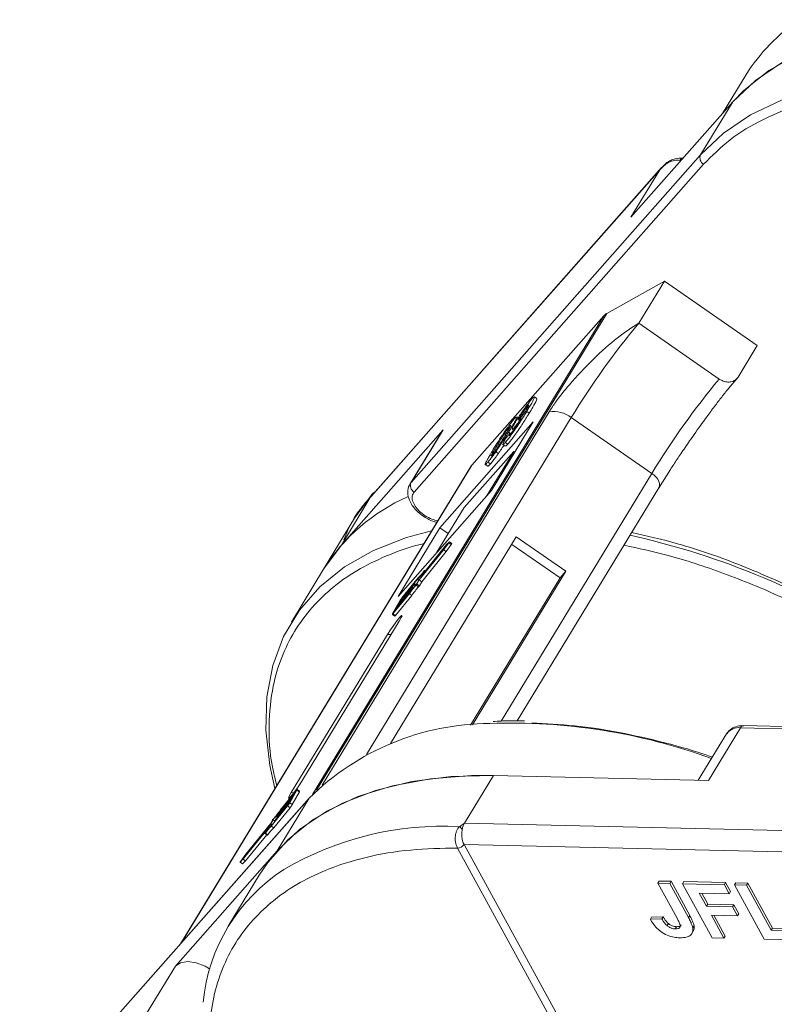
# Model space of a CAD drawing. Header units: millimetres. Extents: x 2145 to 3607, y 659 to 1692.
# Tile 49 of 85: x 2932 to 2976, y 1573 to 1630. Entities that reach past the tile are written whole.
import ezdxf

# ---------------------------------------------------------------- set-up
doc = ezdxf.new("R2010")
doc.units = ezdxf.units.MM

msp = doc.modelspace()

# ---------------------------------------------------------------- linework, layer by layer
at = {"color": 7, "linetype": 'Continuous', "lineweight": 15}
for p, q in [((2974.371, 1627.114), (2973.015, 1624.886)), ((2967.677, 1618.844), (2973.602, 1625.55)), ((2973.602, 1625.55), (2971.734, 1622.481)), ((2971.734, 1622.481), (2954.883, 1603.407)), ((2970.592, 1622.143), (2970.532, 1622.153)), ((2970.705, 1622.279), (2970.711, 1622.278)), ((2952.507, 1602.532), (2969.358, 1621.606)), ((2969.461, 1621.736), (2952.549, 1602.593)), ((2955.057, 1602.85), (2971.908, 1621.924)), ((2969.358, 1621.606), (2967.677, 1618.844)), ((2969.358, 1621.606), (2969.577, 1621.839)), ((2966.267, 1613.244), (2969.625, 1615.131)), ((2968.131, 1612.675), (2969.625, 1615.131)), ((2969.625, 1615.131), (2975.03, 1611.384)), ((2966.092, 1613.105), (2949.142, 1585.248)), ((2949.384, 1585.499), (2966.267, 1613.244)), ((2958.418, 1604.418), (2966.092, 1613.105)), ((2972.815, 1609.428), (2968.131, 1612.675)), ((2973.909, 1609.542), (2975.03, 1611.384)), ((2973.36, 1608.872), (2973.909, 1609.542)), ((2961.898, 1608.248), (2962.011, 1608.365)), ((2962.202, 1608.289), (2962.057, 1608.389)), ((2961.693, 1607.818), (2961.654, 1607.845)), ((2962.92, 1607.526), (2949.703, 1585.805)), ((2952.285, 1587.589), (2964.207, 1607.183)), ((2960.869, 1607.083), (2960.982, 1607.2)), ((2961.111, 1607.167), (2961.028, 1607.224)), ((2961.259, 1607.284), (2961.319, 1607.242)), ((2961.757, 1607.444), (2961.613, 1607.544)), ((2968.891, 1603.936), (2964.207, 1607.183)), ((2961.987, 1606.93), (2956.548, 1600.773)), ((2959.559, 1602.94), (2961.987, 1606.93)), ((2960.62, 1606.674), (2960.672, 1606.638)), ((2960.765, 1606.517), (2960.852, 1606.457)), ((2956.751, 1606.476), (2950.826, 1599.77)), ((2956.688, 1606.391), (2954.821, 1603.322)), ((2954.883, 1603.407), (2956.751, 1606.476)), ((2956.751, 1606.476), (2956.688, 1606.391)), ((2960.319, 1606.259), (2960.393, 1606.208)), ((2960.382, 1605.958), (2960.675, 1606.305)), ((2960.649, 1606.274), (2960.554, 1606.339)), ((2959.93, 1605.634), (2960.007, 1605.58)), ((2960.218, 1605.615), (2960.362, 1605.515)), ((2960.365, 1605.739), (2960.509, 1605.639)), ((2960.853, 1605.214), (2957.964, 1601.943)), ((2959.272, 1602.615), (2960.853, 1605.214)), ((2959.817, 1605.197), (2959.962, 1605.097)), ((2960.853, 1605.214), (2960.928, 1605.19)), ((2958.356, 1604.334), (2941.458, 1576.563)), ((2941.493, 1576.603), (2958.418, 1604.418)), ((2959.202, 1604.452), (2959.346, 1604.352)), ((2959.356, 1604.597), (2959.5, 1604.497)), ((2968.891, 1603.936), (2960.12, 1589.521)), ((2969.272, 1603.052), (2969.981, 1604.162)), ((2954.883, 1603.407), (2954.821, 1603.322)), ((2961.055, 1589.538), (2969.303, 1603.094)), ((2950.826, 1599.77), (2952.507, 1602.532)), ((2952.559, 1602.656), (2951.596, 1601.334)), ((2952.507, 1602.532), (2952.559, 1602.656)), ((2954.12, 1596.783), (2959.559, 1602.94)), ((2957.964, 1601.943), (2956.382, 1599.344)), ((2951.596, 1601.334), (2949.784, 1598.357)), ((2961.006, 1600.239), (2953.692, 1588.218)), ((2956.548, 1600.773), (2954.12, 1596.783)), ((2956.548, 1600.773), (2957.043, 1600.43)), ((2963.889, 1598.24), (2961.006, 1600.239)), ((2950.826, 1599.77), (2949.784, 1598.357)), ((2956.905, 1599.717), (2955.455, 1597.936)), ((2956.95, 1599.79), (2955.538, 1598.057)), ((2956.776, 1599.484), (2957.078, 1599.893)), ((2956.801, 1599.533), (2957.023, 1599.834)), ((2957.023, 1599.834), (2956.905, 1599.717)), ((2956.926, 1599.702), (2956.905, 1599.717)), ((2956.92, 1599.384), (2957.222, 1599.793)), ((2957.11, 1599.949), (2956.95, 1599.79)), ((2957.078, 1599.893), (2957.222, 1599.793)), ((2957.258, 1599.852), (2957.114, 1599.952)), ((2963.549, 1597.856), (2960.741, 1599.802)), ((2955.351, 1597.753), (2956.801, 1599.533)), ((2955.353, 1597.736), (2956.776, 1599.484)), ((2955.497, 1597.636), (2956.92, 1599.384)), ((2956.92, 1599.384), (2956.776, 1599.484)), ((2949.784, 1598.357), (2947.917, 1595.288)), ((2955.449, 1597.93), (2955.479, 1597.91)), ((2955.452, 1597.937), (2955.586, 1598.173)), ((2955.484, 1597.916), (2955.455, 1597.936)), ((2955.535, 1598.057), (2955.66, 1598.278)), ((2955.537, 1598.055), (2955.535, 1598.057)), ((2955.66, 1598.278), (2955.698, 1598.252)), ((2955.706, 1598.263), (2955.666, 1598.291)), ((2958.453, 1589.307), (2963.889, 1598.24)), ((2963.889, 1598.24), (2963.549, 1597.856)), ((2955.039, 1597.453), (2954.167, 1596.382)), ((2954.202, 1596.443), (2955.074, 1597.515)), ((2955.252, 1597.779), (2954.313, 1596.626)), ((2955.302, 1597.859), (2954.347, 1596.687)), ((2955.118, 1597.399), (2955.039, 1597.453)), ((2955.078, 1597.514), (2955.06, 1597.483)), ((2955.142, 1597.427), (2955.06, 1597.483)), ((2955.166, 1597.453), (2955.078, 1597.514)), ((2955.17, 1597.458), (2955.08, 1597.521)), ((2955.169, 1597.429), (2955.313, 1597.329)), ((2955.197, 1597.486), (2955.331, 1597.723)), ((2955.219, 1597.499), (2955.353, 1597.736)), ((2955.363, 1597.399), (2955.219, 1597.499)), ((2955.332, 1597.724), (2955.252, 1597.779)), ((2955.497, 1597.636), (2955.353, 1597.736)), ((2955.363, 1597.399), (2955.497, 1597.636)), ((2958.34, 1589.295), (2963.549, 1597.856)), ((2953.827, 1595.769), (2954.782, 1596.941)), ((2953.862, 1595.83), (2954.801, 1596.984)), ((2954.797, 1597.025), (2953.925, 1595.954)), ((2953.959, 1596.015), (2954.832, 1597.086)), ((2953.971, 1595.669), (2954.926, 1596.841)), ((2954.918, 1597.239), (2954.046, 1596.168)), ((2954.081, 1596.229), (2954.953, 1597.3)), ((2954.926, 1596.841), (2954.782, 1596.941)), ((2954.819, 1597.009), (2954.797, 1597.025)), ((2954.835, 1597.086), (2954.818, 1597.055)), ((2954.841, 1597.039), (2954.818, 1597.055)), ((2954.835, 1597.086), (2954.861, 1597.067)), ((2954.865, 1597.073), (2954.838, 1597.092)), ((2954.965, 1597.207), (2954.918, 1597.239)), ((2954.956, 1597.3), (2954.939, 1597.269)), ((2954.987, 1597.236), (2954.939, 1597.269)), ((2955.009, 1597.263), (2954.956, 1597.3)), ((2955.013, 1597.269), (2954.959, 1597.306)), ((2954.223, 1596.506), (2953.807, 1595.772)), ((2954.167, 1596.382), (2954.081, 1596.229)), ((2954.191, 1596.365), (2954.167, 1596.382)), ((2954.271, 1596.566), (2954.202, 1596.443)), ((2954.291, 1596.552), (2954.271, 1596.566)), ((2954.313, 1596.626), (2954.337, 1596.609)), ((2953.791, 1595.733), (2953.935, 1595.634)), ((2953.971, 1595.669), (2953.827, 1595.769)), ((2953.925, 1595.954), (2953.855, 1595.831)), ((2953.855, 1595.831), (2953.86, 1595.828)), ((2953.949, 1595.937), (2953.925, 1595.954)), ((2954.046, 1596.168), (2953.959, 1596.015)), ((2954.07, 1596.151), (2954.046, 1596.168)), ((2948.589, 1586.129), (2954.192, 1595.336)), ((2953.512, 1594.566), (2947.909, 1585.36)), ((2953.512, 1594.566), (2953.719, 1594.559)), ((2973.246, 1588.787), (2971.597, 1586.078)), ((2972.192, 1586.064), (2974.059, 1589.133)), ((2974.059, 1589.133), (3009.667, 1588.316)), ((3009.85, 1588.44), (2974.242, 1589.258)), ((2957.992, 1583.589), (2959.673, 1586.351)), ((2959.673, 1586.351), (2972.192, 1586.064)), ((2948.18, 1585.442), (2947.241, 1584.289)), ((2947.245, 1584.248), (2948.118, 1585.319)), ((2948.215, 1585.504), (2947.261, 1584.331)), ((2947.819, 1584.766), (2948.235, 1585.5)), ((2948.057, 1585.354), (2947.909, 1585.36)), ((2947.963, 1584.666), (2948.379, 1585.401)), ((2948.118, 1585.319), (2948.187, 1585.441)), ((2948.186, 1585.439), (2948.18, 1585.442)), ((2948.235, 1585.5), (2948.379, 1585.401)), ((2948.395, 1585.439), (2948.251, 1585.539)), ((2932.101, 1565.965), (2948.952, 1585.039)), ((2948.982, 1585.08), (2932.131, 1566.006)), ((2947.84, 1584.829), (2946.968, 1583.758)), ((2947.003, 1583.819), (2947.875, 1584.891)), ((2948.952, 1585.039), (2947.084, 1581.97)), ((2947.962, 1585.044), (2947.089, 1583.972)), ((2947.124, 1584.033), (2947.996, 1585.105)), ((2948.083, 1585.258), (2947.211, 1584.186)), ((2947.771, 1584.707), (2947.84, 1584.829)), ((2947.963, 1584.666), (2947.819, 1584.766)), ((2947.875, 1584.891), (2947.962, 1585.044)), ((2947.996, 1585.105), (2948.083, 1585.258)), ((2948.952, 1585.039), (2948.982, 1585.08)), ((2946.741, 1583.414), (2947.695, 1584.586)), ((2946.79, 1583.493), (2947.73, 1584.647)), ((2946.885, 1583.314), (2947.839, 1584.486)), ((2947.205, 1584.18), (2947.23, 1584.163)), ((2947.207, 1584.187), (2947.225, 1584.218)), ((2947.235, 1584.17), (2947.211, 1584.186)), ((2947.265, 1584.272), (2947.241, 1584.289)), ((2947.695, 1584.586), (2947.839, 1584.486)), ((2946.824, 1583.774), (2946.69, 1583.537)), ((2946.846, 1583.787), (2946.712, 1583.55)), ((2946.963, 1583.705), (2946.846, 1583.787)), ((2946.962, 1583.752), (2946.987, 1583.735)), ((2946.965, 1583.759), (2946.982, 1583.789)), ((2946.992, 1583.741), (2946.968, 1583.758)), ((2947.083, 1583.966), (2947.108, 1583.949)), ((2947.086, 1583.973), (2947.103, 1584.003)), ((2947.114, 1583.955), (2947.089, 1583.972)), ((2945.093, 1581.483), (2946.504, 1583.216)), ((2945.137, 1581.556), (2946.587, 1583.336)), ((2946.691, 1583.52), (2945.241, 1581.739)), ((2946.69, 1583.537), (2945.266, 1581.788)), ((2946.508, 1583.216), (2946.382, 1582.994)), ((2946.59, 1583.336), (2946.456, 1583.099)), ((2946.507, 1583.214), (2946.504, 1583.216)), ((2946.623, 1583.313), (2946.59, 1583.336)), ((2946.627, 1583.319), (2946.593, 1583.342)), ((2946.763, 1583.47), (2946.691, 1583.52)), ((2946.792, 1583.495), (2946.712, 1583.55)), ((2946.885, 1583.314), (2946.741, 1583.414)), ((2957.694, 1583.378), (2957.992, 1583.589)), ((2993.6, 1582.772), (2957.992, 1583.589)), ((2945.237, 1581.383), (2946.48, 1582.91)), ((2946.377, 1582.981), (2946.521, 1582.881)), ((2946.545, 1582.909), (2946.401, 1583.009)), ((2947.084, 1581.97), (2941.16, 1575.264)), ((2957.582, 1582.135), (2957.581, 1582.136)), ((2979.998, 1541.162), (2957.582, 1582.135)), ((2957.964, 1582.345), (2994.374, 1581.509)), ((2957.964, 1582.344), (2980.38, 1541.371)), ((2944.928, 1581.321), (2945.073, 1581.221)), ((2944.932, 1581.324), (2945.093, 1581.483)), ((2945.077, 1581.224), (2944.932, 1581.324)), ((2945.266, 1581.788), (2944.964, 1581.38)), ((2945.241, 1581.739), (2945.019, 1581.439)), ((2945.019, 1581.439), (2945.137, 1581.556)), ((2945.077, 1581.224), (2945.237, 1581.383)), ((2945.237, 1581.383), (2945.093, 1581.483)), ((2945.27, 1581.719), (2945.241, 1581.739)), ((2946.042, 1580.557), (2944.231, 1577.581)), ((2969.322, 1580.217), (2969.247, 1580.094)), ((2969.322, 1580.217), (2970.012, 1580.201)), ((2970.012, 1580.201), (2969.938, 1580.078)), ((2970.012, 1580.201), (2971.099, 1578.214)), ((2970.749, 1580.184), (2970.674, 1580.061)), ((2970.749, 1580.184), (2973.189, 1580.128)), ((2970.363, 1578.054), (2969.247, 1580.094)), ((2969.247, 1580.094), (2969.938, 1580.078)), ((2969.938, 1580.078), (2971.025, 1578.091)), ((2972.399, 1576.909), (2970.674, 1580.061)), ((2970.674, 1580.061), (2973.115, 1580.005)), ((2973.189, 1580.128), (2973.115, 1580.005)), ((2973.115, 1580.005), (2973.402, 1579.48)), ((2973.189, 1580.128), (2973.477, 1579.603)), ((2973.477, 1579.603), (2973.402, 1579.48)), ((2973.788, 1580.114), (2973.713, 1579.992)), ((2975.438, 1576.84), (2973.713, 1579.992)), ((2973.713, 1579.992), (2974.404, 1579.976)), ((2973.788, 1580.114), (2974.479, 1580.098)), ((2974.479, 1580.098), (2974.404, 1579.976)), ((2974.404, 1579.976), (2975.841, 1577.349)), ((2974.479, 1580.098), (2975.916, 1577.472)), ((2973.402, 1579.48), (2971.652, 1579.52)), ((2971.652, 1579.52), (2972.073, 1578.752)), ((2971.796, 1579.517), (2972.147, 1578.875)), ((2972.147, 1578.875), (2972.073, 1578.752)), ((2972.073, 1578.752), (2973.592, 1578.718)), ((2972.147, 1578.875), (2973.667, 1578.84)), ((2973.667, 1578.84), (2973.592, 1578.718)), ((2973.592, 1578.718), (2973.879, 1578.192)), ((2973.667, 1578.84), (2973.954, 1578.315)), ((2968.882, 1578.112), (2968.807, 1577.989)), ((2969.476, 1578.014), (2968.807, 1577.989)), ((2968.882, 1578.112), (2969.55, 1578.137)), ((2969.55, 1578.137), (2969.476, 1578.014)), ((2971.099, 1578.214), (2971.025, 1578.091)), ((2973.879, 1578.192), (2972.36, 1578.227)), ((2972.36, 1578.227), (2973.089, 1576.894)), ((2972.504, 1578.224), (2973.164, 1577.016)), ((2973.954, 1578.315), (2973.879, 1578.192)), ((2969.858, 1577.742), (2969.784, 1577.62)), ((2970.323, 1577.56), (2970.248, 1577.438)), ((2971.226, 1577.173), (2971.301, 1577.296)), ((2971.349, 1577.617), (2971.274, 1577.494)), ((2975.916, 1577.472), (2975.841, 1577.349)), ((2975.841, 1577.349), (2977.683, 1577.307)), ((2975.916, 1577.472), (2977.758, 1577.43)), ((2973.089, 1576.894), (2972.399, 1576.909)), ((2973.089, 1576.894), (2973.164, 1577.016)), ((2977.97, 1576.782), (2975.438, 1576.84)), ((2941.16, 1575.264), (2939.479, 1572.502))]:
    msp.add_line(p, q, dxfattribs=at)
at = {"color": 7, "linetype": 'Continuous', "lineweight": 15, "flags": 128}
for points in [[(2986.19, 1629.931), (2983.738, 1629.873), (2981.44, 1629.584), (2979.32, 1629.068), (2977.402, 1628.33), (2975.707, 1627.378), (2974.253, 1626.222), (2973.602, 1625.55)], [(2997.024, 1627.864), (2995.535, 1628.344), (2992.766, 1629.079), (2990.052, 1629.591), (2987.423, 1629.876), (2984.906, 1629.93), (2982.53, 1629.752), (2980.321, 1629.345), (2978.302, 1628.714), (2976.497, 1627.864), (2974.924, 1626.805), (2973.602, 1625.55)], [(2983.49, 1626.868), (2983.039, 1626.861), (2980.663, 1626.683), (2978.453, 1626.276), (2976.435, 1625.645), (2974.629, 1624.795), (2973.057, 1623.736), (2971.734, 1622.481)], [(2968.891, 1603.936), (2969.025, 1603.831), (2969.141, 1603.715), (2969.235, 1603.594), (2969.301, 1603.47), (2969.34, 1603.35), (2969.347, 1603.237), (2969.325, 1603.136), (2969.303, 1603.094)], [(2956.077, 1600.59), (2954.61, 1600.198), (2952.699, 1599.452), (2951.011, 1598.493), (2949.566, 1597.331), (2948.378, 1595.979), (2947.461, 1594.451), (2946.826, 1592.765), (2946.478, 1590.938), (2946.422, 1588.991), (2946.658, 1586.945), (2946.959, 1585.604)], [(2957.11, 1599.949), (2957.113, 1599.952), (2957.114, 1599.951), (2957.113, 1599.947), (2957.109, 1599.939), (2957.103, 1599.929), (2957.095, 1599.917), (2957.087, 1599.905), (2957.078, 1599.893)], [(2955.455, 1597.936), (2955.453, 1597.934), (2955.451, 1597.932), (2955.45, 1597.931), (2955.449, 1597.93), (2955.449, 1597.931), (2955.45, 1597.932), (2955.45, 1597.934), (2955.452, 1597.937)], [(2955.538, 1598.057), (2955.536, 1598.054), (2955.534, 1598.052), (2955.533, 1598.051), (2955.532, 1598.051), (2955.532, 1598.051), (2955.532, 1598.052), (2955.533, 1598.054), (2955.535, 1598.057)], [(2955.641, 1598.264), (2955.648, 1598.273), (2955.655, 1598.281), (2955.66, 1598.287), (2955.664, 1598.291), (2955.666, 1598.291), (2955.666, 1598.29), (2955.664, 1598.285), (2955.66, 1598.278)], [(2955.074, 1597.515), (2955.076, 1597.517), (2955.078, 1597.519), (2955.079, 1597.52), (2955.08, 1597.521), (2955.08, 1597.52), (2955.08, 1597.519), (2955.079, 1597.517), (2955.078, 1597.514)], [(2954.832, 1597.086), (2954.834, 1597.089), (2954.835, 1597.091), (2954.837, 1597.092), (2954.837, 1597.092), (2954.838, 1597.092), (2954.837, 1597.09), (2954.836, 1597.088), (2954.835, 1597.086)], [(2954.953, 1597.3), (2954.955, 1597.303), (2954.957, 1597.305), (2954.958, 1597.306), (2954.959, 1597.306), (2954.959, 1597.306), (2954.959, 1597.305), (2954.958, 1597.303), (2954.956, 1597.3)], [(2954.192, 1595.336), (2954.309, 1595.542), (2954.356, 1595.657), (2954.327, 1595.666), (2954.225, 1595.565), (2954.067, 1595.371), (2953.875, 1595.113), (2953.681, 1594.831), (2953.512, 1594.566)], [(2953.827, 1595.769), (2953.814, 1595.754), (2953.804, 1595.742), (2953.796, 1595.735), (2953.791, 1595.733), (2953.79, 1595.736), (2953.793, 1595.744), (2953.798, 1595.756), (2953.807, 1595.772)], [(2953.855, 1595.831), (2953.852, 1595.826), (2953.85, 1595.822), (2953.85, 1595.819), (2953.85, 1595.818), (2953.852, 1595.819), (2953.854, 1595.821), (2953.858, 1595.825), (2953.862, 1595.83)], [(2946.042, 1580.557), (2946.539, 1581.296), (2947.735, 1582.643), (2949.189, 1583.798), (2950.884, 1584.75), (2952.802, 1585.488), (2954.922, 1586.004), (2957.221, 1586.293), (2959.673, 1586.351)], [(2947.084, 1581.97), (2948.407, 1583.226), (2949.979, 1584.284), (2951.785, 1585.134), (2953.803, 1585.766), (2956.013, 1586.173), (2958.389, 1586.35), (2959.673, 1586.351)], [(2947.909, 1585.36), (2947.792, 1585.154), (2947.745, 1585.038), (2947.774, 1585.03), (2947.876, 1585.131), (2948.034, 1585.324), (2948.226, 1585.582), (2948.421, 1585.865), (2948.589, 1586.129)], [(2948.187, 1585.441), (2948.19, 1585.447), (2948.192, 1585.451), (2948.193, 1585.453), (2948.192, 1585.454), (2948.191, 1585.454), (2948.188, 1585.451), (2948.185, 1585.448), (2948.18, 1585.442)], [(2948.215, 1585.504), (2948.228, 1585.519), (2948.239, 1585.531), (2948.246, 1585.537), (2948.251, 1585.539), (2948.252, 1585.537), (2948.25, 1585.529), (2948.244, 1585.517), (2948.235, 1585.5)], [(2947.211, 1584.186), (2947.209, 1584.184), (2947.207, 1584.182), (2947.206, 1584.181), (2947.205, 1584.18), (2947.205, 1584.181), (2947.205, 1584.182), (2947.206, 1584.184), (2947.207, 1584.187)], [(2946.968, 1583.758), (2946.966, 1583.756), (2946.964, 1583.754), (2946.963, 1583.752), (2946.962, 1583.752), (2946.962, 1583.753), (2946.962, 1583.754), (2946.963, 1583.756), (2946.965, 1583.759)], [(2947.089, 1583.972), (2947.087, 1583.97), (2947.086, 1583.968), (2947.084, 1583.967), (2947.084, 1583.966), (2947.083, 1583.967), (2947.084, 1583.968), (2947.085, 1583.97), (2947.086, 1583.973)], [(2946.504, 1583.216), (2946.506, 1583.219), (2946.508, 1583.221), (2946.509, 1583.222), (2946.51, 1583.222), (2946.51, 1583.222), (2946.51, 1583.22), (2946.509, 1583.218), (2946.508, 1583.216)], [(2946.587, 1583.336), (2946.589, 1583.339), (2946.591, 1583.341), (2946.592, 1583.342), (2946.593, 1583.342), (2946.593, 1583.342), (2946.593, 1583.341), (2946.592, 1583.339), (2946.59, 1583.336)], [(2946.401, 1583.009), (2946.394, 1582.999), (2946.388, 1582.992), (2946.382, 1582.986), (2946.379, 1582.982), (2946.377, 1582.981), (2946.377, 1582.983), (2946.379, 1582.988), (2946.382, 1582.994)], [(2944.932, 1581.324), (2944.929, 1581.321), (2944.928, 1581.322), (2944.93, 1581.326), (2944.934, 1581.334), (2944.94, 1581.344), (2944.947, 1581.355), (2944.956, 1581.368), (2944.964, 1581.38)], [(2945.073, 1581.221), (2945.073, 1581.221), (2945.077, 1581.224)], [(2941.16, 1575.264), (2941.457, 1575.459), (2941.878, 1575.526), (2942.376, 1575.457), (2942.899, 1575.26), (2943.156, 1575.116)]]:
    msp.add_lwpolyline(points, dxfattribs=at)
at = {"color": 7, "linetype": 'Continuous', "lineweight": 15}
for centre, radius, start, end in [((2983.298, 1621.592), 10.497, 123.5794, 148.2615), ((2970.715, 1622.083), 0.197, 93.0226, 158.99), ((2972.128, 1622.298), 0.434, 155.0902, 239.5465), ((2966.589, 1612.661), 0.667, 118.9308, 138.191), ((3003.27, 1583.423), 45.722, 140.2234, 148.6896), ((3007.955, 1580.175), 45.722, 140.2234, 148.6896), ((2963.153, 1605.816), 1.726, 52.3903, 97.7701), ((2958.861, 1604.026), 0.592, 138.5082, 148.6596), ((2955.277, 1603.224), 0.434, 155.0902, 239.5465), ((2959.142, 1592.445), 11.069, 113.7767, 147.7144), ((2952.77, 1602.495), 0.265, 108.7231, 142.7767), ((2957.37, 1554.623), 46.852, 57.3602, 77.3538), ((2957.09, 1599.914), 0.179, 317.4957, 339.807), ((2953.469, 1599.63), 2.57, 313.9305, 325.4603), ((2953.647, 1599.593), 2.396, 313.6525, 326.3116), ((2958.16, 1594.659), 4.077, 137.205, 145.9654), ((2958.967, 1594.111), 5.06, 138.1617, 145.4018), ((2954.84, 1597.613), 0.255, 321.3571, 329.572), ((2954.852, 1597.709), 0.423, 318.5508, 330.2191), ((2954.996, 1597.609), 0.423, 318.5508, 330.2191), ((2955.55, 1597.594), 0.255, 141.3571, 149.572), ((2954.598, 1597.184), 0.255, 321.3571, 329.572), ((2954.719, 1597.398), 0.255, 321.3571, 329.572), ((2958.304, 1594.559), 4.077, 137.205, 145.9654), ((2955.542, 1595.732), 1.529, 141.3571, 149.572), ((2954.711, 1596.307), 0.51, 141.3571, 149.572), ((2953.89, 1595.716), 0.0938, 298.6952, 330.18), ((2959.516, 1574.378), 15.009, 90.1892, 134.7394), ((2960.681, 1555.105), 34.303, 70.0701, 92.0281), ((2973.935, 1588.295), 0.847, 81.5639, 144.4913), ((2974.259, 1589.037), 0.221, 94.3757, 154.3004), ((2948.323, 1585.447), 0.0731, 320.7224, 354.0556), ((2946.501, 1585.541), 1.529, 321.3571, 329.572), ((2943.075, 1587.162), 5.06, 318.1617, 325.4018), ((2943.882, 1586.613), 4.077, 317.205, 325.9654), ((2947.445, 1584.088), 0.255, 141.3571, 149.572), ((2947.332, 1584.965), 0.51, 321.3571, 329.572), ((2946.645, 1585.441), 1.529, 321.3571, 329.572), ((2947.191, 1583.563), 0.423, 138.5508, 150.2191), ((2947.202, 1583.66), 0.255, 141.3571, 149.572), ((2947.323, 1583.874), 0.255, 141.3571, 149.572), ((2948.395, 1581.68), 2.396, 133.6525, 146.3116), ((2948.574, 1581.642), 2.57, 133.9305, 145.4603), ((2948.539, 1581.58), 2.396, 133.6525, 146.3116), ((2946.492, 1583.679), 0.255, 321.3571, 329.572), ((2956.716, 1565.187), 18.217, 86.9243, 120.4678), ((2957.201, 1582.699), 0.839, 38.6077, 54.0154), ((2946.472, 1582.948), 0.0829, 306.0131, 331.5576), ((2957.571, 1582.611), 0.475, 271.2703, 325.9023), ((2957.571, 1582.608), 0.473, 271.2927, 326.073), ((2953.058, 1572.209), 10.318, 122.7328, 174.6662)]:
    msp.add_arc(centre, radius, start, end, dxfattribs=at)
for points, knots in [([(2971.908, 1621.924), (2972.398, 1622.416), (2973.393, 1623.417), (2975.353, 1624.592), (2977.486, 1625.431), (2979.706, 1625.951), (2981.914, 1626.225), (2984.288, 1626.264), (2986.053, 1626.19), (2987.036, 1626.04), (2987.151, 1626.022)], [0, 0, 0, 0, 0.152586, 0.309904, 0.471653, 0.598087, 0.724541, 0.853665, 0.98281, 1, 1, 1, 1]), ([(2970.532, 1622.153), (2970.428, 1622.157), (2970.2, 1622.167), (2969.759, 1622.013), (2969.515, 1621.765), (2969.358, 1621.606)], [0, 0, 0, 0, 0.227063, 0.501587, 1, 1, 1, 1]), ([(2970.705, 1622.279), (2970.554, 1622.281), (2970.309, 1622.286), (2969.993, 1622.156), (2969.724, 1621.999), (2969.555, 1621.829), (2969.449, 1621.723)], [0, 0, 0, 0, 0.316139, 0.50936, 0.694909, 1, 1, 1, 1]), ([(2968.131, 1612.675), (2967.727, 1612.418), (2966.918, 1611.902), (2965.474, 1610.61), (2964.237, 1609.288), (2963.371, 1608.218), (2963.042, 1607.714), (2962.92, 1607.526)], [0, 0, 0, 0, 0.2490962, 0.4982428, 0.745205, 0.90541, 1, 1, 1, 1]), ([(2973.909, 1609.542), (2973.859, 1609.479), (2973.76, 1609.352), (2973.523, 1609.254), (2973.256, 1609.242), (2973.009, 1609.309), (2972.87, 1609.394), (2972.815, 1609.428)], [0, 0, 0, 0, 0.214694, 0.429388, 0.644082, 0.858775, 1, 1, 1, 1]), ([(2971.09, 1605.824), (2971.331, 1606.167), (2971.667, 1606.647), (2972.152, 1607.313), (2972.542, 1607.836), (2972.97, 1608.395), (2973.226, 1608.714), (2973.356, 1608.875)], [0, 0, 0, 0, 0.299975, 0.419356, 0.612738, 0.804626, 1, 1, 1, 1]), ([(2960.983, 1606.963), (2961.036, 1607.049), (2961.142, 1607.221), (2961.341, 1607.518), (2961.546, 1607.808), (2961.745, 1608.069), (2961.846, 1608.187), (2961.898, 1608.248)], [0, 0, 0, 0, 0.197927, 0.397728, 0.597413, 0.790584, 1, 1, 1, 1]), ([(2962.053, 1608.381), (2962.056, 1608.383), (2962.077, 1608.393), (2962.052, 1608.318), (2961.941, 1608.092), (2961.766, 1607.797), (2961.635, 1607.58), (2961.613, 1607.544)], [0, 0, 0, 0, 0.035237, 0.23577, 0.461182, 0.910301, 1, 1, 1, 1]), ([(2961.757, 1607.444), (2961.806, 1607.525), (2961.954, 1607.769), (2962.125, 1608.068), (2962.215, 1608.26), (2962.2, 1608.273), (2962.194, 1608.278)], [0, 0, 0, 0, 0.202278, 0.609945, 0.832632, 1, 1, 1, 1]), ([(2961.604, 1607.663), (2961.573, 1607.612), (2961.521, 1607.528), (2961.428, 1607.391), (2961.346, 1607.277), (2961.268, 1607.175), (2961.228, 1607.128), (2961.208, 1607.104)], [0, 0, 0, 0, 0.267394, 0.447214, 0.627122, 0.813065, 1, 1, 1, 1]), ([(2961.259, 1607.284), (2961.293, 1607.338), (2961.347, 1607.426), (2961.439, 1607.564), (2961.516, 1607.672), (2961.592, 1607.773), (2961.632, 1607.819), (2961.654, 1607.845)], [0, 0, 0, 0, 0.29132, 0.465539, 0.641632, 0.798664, 1, 1, 1, 1]), ([(2961.654, 1607.845), (2961.675, 1607.867), (2961.716, 1607.911), (2961.731, 1607.906), (2961.716, 1607.858), (2961.667, 1607.768), (2961.624, 1607.696), (2961.604, 1607.663)], [0, 0, 0, 0, 0.2079545, 0.4204057, 0.6273197, 0.8277075, 1, 1, 1, 1]), ([(2961.613, 1607.544), (2961.563, 1607.462), (2961.41, 1607.212), (2961.171, 1606.836), (2960.887, 1606.417), (2960.656, 1606.097), (2960.479, 1605.87), (2960.395, 1605.774), (2960.365, 1605.739)], [0, 0, 0, 0, 0.142337, 0.429127, 0.589943, 0.751205, 0.909895, 1, 1, 1, 1]), ([(2960.509, 1605.639), (2960.559, 1605.697), (2960.658, 1605.814), (2960.854, 1606.071), (2961.069, 1606.371), (2961.349, 1606.788), (2961.575, 1607.146), (2961.72, 1607.384), (2961.757, 1607.444)], [0, 0, 0, 0, 0.14324, 0.28761, 0.430449, 0.591135, 0.89544, 1, 1, 1, 1]), ([(2961.022, 1607.216), (2961.026, 1607.217), (2961.046, 1607.227), (2961.02, 1607.154), (2960.889, 1606.892), (2960.696, 1606.574), (2960.554, 1606.339)], [0, 0, 0, 0, 0.039973, 0.223689, 0.427248, 1, 1, 1, 1]), ([(2960.648, 1606.186), (2960.668, 1606.211), (2960.709, 1606.259), (2960.798, 1606.378), (2960.909, 1606.537), (2961.081, 1606.801), (2961.202, 1606.995), (2961.285, 1607.129)], [0, 0, 0, 0, 0.112015, 0.224355, 0.367768, 0.565827, 1, 1, 1, 1]), ([(2961.285, 1607.129), (2961.251, 1607.081), (2961.182, 1606.984), (2961.099, 1606.873), (2961.037, 1606.793), (2960.993, 1606.738), (2960.952, 1606.688), (2960.927, 1606.66), (2960.914, 1606.645)], [0, 0, 0, 0, 0.243491, 0.496266, 0.61821, 0.741704, 0.870158, 1, 1, 1, 1]), ([(2961.208, 1607.104), (2961.187, 1607.082), (2961.148, 1607.04), (2961.128, 1607.035), (2961.139, 1607.073), (2961.184, 1607.158), (2961.231, 1607.237), (2961.259, 1607.284)], [0, 0, 0, 0, 0.213937, 0.398075, 0.583091, 0.751666, 1, 1, 1, 1]), ([(2960.62, 1606.674), (2960.637, 1606.693), (2960.668, 1606.726), (2960.684, 1606.73), (2960.668, 1606.683), (2960.598, 1606.551), (2960.463, 1606.323), (2960.352, 1606.14), (2960.296, 1606.048)], [0, 0, 0, 0, 0.104614, 0.188814, 0.273512, 0.444127, 0.719481, 1, 1, 1, 1]), ([(2960.319, 1606.259), (2960.353, 1606.311), (2960.408, 1606.394), (2960.492, 1606.513), (2960.559, 1606.601), (2960.598, 1606.649), (2960.618, 1606.672), (2960.62, 1606.674)], [0, 0, 0, 0, 0.334804, 0.542561, 0.750382, 0.970721, 1, 1, 1, 1]), ([(2960.407, 1606.483), (2960.441, 1606.531), (2960.51, 1606.628), (2960.61, 1606.764), (2960.705, 1606.888), (2960.777, 1606.976), (2960.831, 1607.04), (2960.856, 1607.069), (2960.869, 1607.083)], [0, 0, 0, 0, 0.193776, 0.3936, 0.587864, 0.788908, 0.894169, 1, 1, 1, 1]), ([(2960.761, 1606.524), (2960.765, 1606.545), (2960.772, 1606.59), (2960.86, 1606.759), (2960.946, 1606.902), (2960.983, 1606.963)], [0, 0, 0, 0, 0.34905, 0.718163, 1, 1, 1, 1]), ([(2960.914, 1606.645), (2960.871, 1606.598), (2960.794, 1606.514), (2960.778, 1606.522), (2960.771, 1606.526)], [0, 0, 0, 0, 0.559772, 1, 1, 1, 1]), ([(2959.668, 1605.338), (2959.719, 1605.421), (2959.834, 1605.609), (2960.056, 1605.961), (2960.262, 1606.275), (2960.393, 1606.463), (2960.407, 1606.483)], [0, 0, 0, 0, 0.236731, 0.537555, 0.949668, 1, 1, 1, 1]), ([(2960.554, 1606.339), (2960.504, 1606.256), (2960.389, 1606.068), (2960.171, 1605.723), (2959.967, 1605.412), (2959.837, 1605.224), (2959.817, 1605.197)], [0, 0, 0, 0, 0.237281, 0.538591, 0.932677, 1, 1, 1, 1]), ([(2960.296, 1606.048), (2960.271, 1606.007), (2960.221, 1605.925), (2960.151, 1605.812), (2960.087, 1605.709), (2960.029, 1605.616), (2959.97, 1605.521), (2959.927, 1605.454), (2959.905, 1605.421)], [0, 0, 0, 0, 0.20527, 0.410616, 0.55715, 0.703844, 0.851471, 1, 1, 1, 1]), ([(2959.93, 1605.634), (2959.955, 1605.675), (2960.005, 1605.757), (2960.075, 1605.87), (2960.138, 1605.973), (2960.196, 1606.065), (2960.255, 1606.16), (2960.298, 1606.226), (2960.319, 1606.259)], [0, 0, 0, 0, 0.205942, 0.411959, 0.558149, 0.704502, 0.851801, 1, 1, 1, 1]), ([(2960.365, 1605.739), (2960.323, 1605.694), (2960.247, 1605.612), (2960.208, 1605.603), (2960.231, 1605.681), (2960.303, 1605.82), (2960.365, 1605.928), (2960.382, 1605.958)], [0, 0, 0, 0, 0.242788, 0.438865, 0.634801, 0.900936, 1, 1, 1, 1]), ([(2960.675, 1606.305), (2960.649, 1606.26), (2960.609, 1606.191), (2960.596, 1606.158), (2960.592, 1606.146)], [0, 0, 0, 0, 0.651561, 1, 1, 1, 1]), ([(2960.594, 1606.143), (2960.594, 1606.14), (2960.595, 1606.133), (2960.618, 1606.154), (2960.64, 1606.178), (2960.648, 1606.186)], [0, 0, 0, 0, 0.298729, 0.735471, 1, 1, 1, 1]), ([(2959.605, 1605.006), (2959.585, 1604.985), (2959.552, 1604.95), (2959.541, 1604.955), (2959.563, 1605.009), (2959.634, 1605.142), (2959.77, 1605.37), (2959.876, 1605.545), (2959.93, 1605.634)], [0, 0, 0, 0, 0.12537, 0.20229, 0.279179, 0.464758, 0.730582, 1, 1, 1, 1]), ([(2959.905, 1605.421), (2959.872, 1605.37), (2959.817, 1605.287), (2959.734, 1605.168), (2959.668, 1605.081), (2959.627, 1605.032), (2959.608, 1605.009), (2959.605, 1605.006)], [0, 0, 0, 0, 0.333678, 0.540413, 0.747264, 0.961209, 1, 1, 1, 1]), ([(2959.962, 1605.097), (2959.995, 1605.145), (2960.063, 1605.243), (2960.171, 1605.404), (2960.241, 1605.512), (2960.28, 1605.572)], [0, 0, 0, 0, 0.300956, 0.607795, 1, 1, 1, 1]), ([(2960.37, 1605.527), (2960.372, 1605.519), (2960.377, 1605.502), (2960.439, 1605.561), (2960.492, 1605.62), (2960.509, 1605.639)], [0, 0, 0, 0, 0.331551, 0.773583, 1, 1, 1, 1]), ([(2969.978, 1604.164), (2970.041, 1604.263), (2970.232, 1604.558), (2970.603, 1605.115), (2970.918, 1605.573), (2971.09, 1605.824)], [0, 0, 0, 0, 0.184158, 0.553485, 1, 1, 1, 1]), ([(2959.198, 1604.497), (2959.205, 1604.515), (2959.219, 1604.552), (2959.271, 1604.656), (2959.355, 1604.81), (2959.464, 1604.998), (2959.57, 1605.176), (2959.636, 1605.284), (2959.668, 1605.338)], [0, 0, 0, 0, 0.118441, 0.239346, 0.459593, 0.684925, 0.84224, 1, 1, 1, 1]), ([(2959.817, 1605.197), (2959.784, 1605.149), (2959.715, 1605.052), (2959.614, 1604.916), (2959.519, 1604.792), (2959.447, 1604.704), (2959.394, 1604.64), (2959.368, 1604.611), (2959.356, 1604.597)], [0, 0, 0, 0, 0.193769, 0.393564, 0.587886, 0.789131, 0.894283, 1, 1, 1, 1]), ([(2959.5, 1604.497), (2959.523, 1604.524), (2959.571, 1604.579), (2959.654, 1604.681), (2959.748, 1604.802), (2959.834, 1604.918), (2959.906, 1605.018), (2959.943, 1605.071), (2959.962, 1605.097)], [0, 0, 0, 0, 0.193594, 0.390501, 0.584817, 0.78683, 0.892868, 1, 1, 1, 1]), ([(2959.356, 1604.597), (2959.334, 1604.572), (2959.29, 1604.523), (2959.239, 1604.474), (2959.203, 1604.449), (2959.191, 1604.453), (2959.191, 1604.472), (2959.196, 1604.489), (2959.198, 1604.497)], [0, 0, 0, 0, 0.192635, 0.388697, 0.582015, 0.783044, 0.890959, 1, 1, 1, 1]), ([(2959.347, 1604.353), (2959.347, 1604.353), (2959.351, 1604.35), (2959.379, 1604.371), (2959.42, 1604.409), (2959.463, 1604.455), (2959.488, 1604.483), (2959.5, 1604.497)], [0, 0, 0, 0, 0.021981, 0.3326428, 0.6543904, 0.8266922, 1, 1, 1, 1]), ([(2954.842, 1603.328), (2954.822, 1603.305), (2954.706, 1603.171), (2954.665, 1602.818), (2954.749, 1602.418), (2954.941, 1602.069), (2955.229, 1601.718), (2955.687, 1601.359), (2956.126, 1601.149), (2956.357, 1601.096), (2956.382, 1601.091)], [0, 0, 0, 0, 0.033181, 0.191053, 0.354021, 0.467195, 0.583165, 0.778314, 0.975732, 1, 1, 1, 1]), ([(2952.486, 1602.534), (2952.341, 1602.368), (2951.825, 1601.779), (2951.315, 1600.951), (2951.044, 1600.25), (2950.975, 1600.072)], [0, 0, 0, 0, 0.227652, 0.804259, 1, 1, 1, 1]), ([(2952.559, 1602.656), (2952.575, 1602.683), (2952.599, 1602.724), (2952.645, 1602.758), (2952.661, 1602.769)], [0, 0, 0, 0, 0.661241, 1, 1, 1, 1]), ([(2952.775, 1602.849), (2952.769, 1602.846), (2952.719, 1602.826), (2952.682, 1602.793), (2952.648, 1602.764)], [0, 0, 0, 0, 0.11285, 1, 1, 1, 1]), ([(2956.439, 1601.183), (2956.325, 1601.208), (2956.078, 1601.262), (2955.7, 1601.46), (2955.361, 1601.722), (2955.101, 1602.026), (2954.95, 1602.343), (2954.923, 1602.639), (2955.013, 1602.781), (2955.057, 1602.85)], [0, 0, 0, 0, 0.1279015, 0.2772696, 0.418601, 0.5599324, 0.7093005, 0.8586686, 1, 1, 1, 1]), ([(2982.021, 1594.607), (2981.796, 1594.753), (2980.447, 1595.626), (2977.797, 1596.988), (2974.127, 1598.616), (2970.724, 1599.816), (2968.612, 1600.301), (2967.728, 1600.505)], [0, 0, 0, 0, 0.05005, 0.300911, 0.556376, 0.814208, 1, 1, 1, 1]), ([(2947.066, 1585.781), (2946.972, 1586.146), (2946.662, 1587.351), (2946.563, 1589.307), (2946.767, 1591.428), (2947.307, 1593.246), (2948.065, 1594.781), (2949.087, 1596.171), (2950.373, 1597.392), (2951.891, 1598.432), (2953.643, 1599.24), (2954.902, 1599.709), (2955.612, 1599.847), (2955.627, 1599.85)], [0, 0, 0, 0, 0.053302, 0.175611, 0.301366, 0.399664, 0.497978, 0.598368, 0.698773, 0.799163, 0.899569, 0.997867, 1, 1, 1, 1]), ([(2967.273, 1599.757), (2968.104, 1599.578), (2970.014, 1599.166), (2973.105, 1598.15), (2976.225, 1596.878), (2979.076, 1595.458), (2981.035, 1594.378), (2982.081, 1593.689), (2982.312, 1593.537)], [0, 0, 0, 0, 0.16608, 0.381967, 0.603934, 0.777439, 0.950971, 1, 1, 1, 1]), ([(2961.487, 1589.531), (2961.175, 1589.542), (2960.547, 1589.564), (2959.959, 1589.517), (2959.664, 1589.494)], [0, 0, 0, 0, 0.498202, 1, 1, 1, 1]), ([(2972.417, 1587.425), (2972.378, 1587.439), (2971.455, 1587.783), (2969.631, 1588.284), (2966.983, 1588.898), (2964.375, 1589.291), (2962.721, 1589.372), (2961.895, 1589.412)], [0, 0, 0, 0, 0.010564, 0.254057, 0.502691, 0.751365, 1, 1, 1, 1]), ([(2974.244, 1589.249), (2974.211, 1589.253), (2974.047, 1589.268), (2973.772, 1589.205), (2973.451, 1589.06), (2973.324, 1588.876), (2973.27, 1588.796)], [0, 0, 0, 0, 0.0814297, 0.4012931, 0.7397036, 1, 1, 1, 1]), ([(2957.581, 1582.136), (2957.552, 1582.198), (2957.5, 1582.31), (2957.455, 1582.528), (2957.443, 1582.74), (2957.469, 1582.946), (2957.52, 1583.116), (2957.592, 1583.264), (2957.662, 1583.342), (2957.694, 1583.378)], [0, 0, 0, 0, 0.172016, 0.312756, 0.499599, 0.630391, 0.758026, 0.889228, 1, 1, 1, 1]), ([(2957.856, 1583.222), (2957.843, 1583.125), (2957.817, 1582.93), (2957.85, 1582.634), (2957.911, 1582.444), (2957.956, 1582.359), (2957.964, 1582.345)], [0, 0, 0, 0, 0.313335, 0.626691, 0.940048, 1, 1, 1, 1]), ([(2979.998, 1541.162), (2979.034, 1541.222), (2977.077, 1541.343), (2973.931, 1541.922), (2970.898, 1542.741), (2968.055, 1543.744), (2965.446, 1544.849), (2962.856, 1546.134), (2959.469, 1548.074), (2956.271, 1550.304), (2953.379, 1552.736), (2951.201, 1554.81), (2949.097, 1557.134), (2947.185, 1559.667), (2945.639, 1562.18), (2944.44, 1564.685), (2943.594, 1567.193), (2943.177, 1569.478), (2943.111, 1571.504), (2943.314, 1573.269), (2943.782, 1574.928), (2944.764, 1576.966), (2946.257, 1578.69), (2948.196, 1580.042), (2950.001, 1580.938), (2952.203, 1581.638), (2954.787, 1582.085), (2956.66, 1582.118), (2957.582, 1582.135)], [0, 0, 0, 0, 0.038862, 0.078912, 0.1200677, 0.1522272, 0.1843815, 0.2172151, 0.2500433, 0.3156185, 0.347778, 0.3799323, 0.4210926, 0.4611415, 0.5, 0.5388632, 0.578912, 0.6200677, 0.6522272, 0.6843815, 0.7172151, 0.7500433, 0.8156185, 0.847778, 0.8799323, 0.9210926, 0.9611404, 1, 1, 1, 1]), ([(2957.964, 1582.345), (2957.964, 1582.345), (2957.964, 1582.344), (2957.964, 1582.344), (2957.964, 1582.344), (2957.964, 1582.344)], [0, 0, 0, 0, 0.384699, 0.69235, 1, 1, 1, 1]), ([(2970.491, 1576.913), (2970.393, 1576.919), (2970.17, 1576.932), (2969.79, 1577.041), (2969.42, 1577.252), (2969.063, 1577.576), (2968.908, 1577.827), (2968.807, 1577.989)], [0, 0, 0, 0, 0.155292, 0.353145, 0.543243, 0.704067, 1, 1, 1, 1]), ([(2969.784, 1577.62), (2969.757, 1577.643), (2969.704, 1577.691), (2969.645, 1577.763), (2969.594, 1577.83), (2969.552, 1577.891), (2969.513, 1577.952), (2969.488, 1577.993), (2969.476, 1578.014)], [0, 0, 0, 0, 0.193806, 0.393127, 0.544069, 0.695412, 0.847613, 1, 1, 1, 1]), ([(2969.55, 1578.137), (2969.563, 1578.116), (2969.588, 1578.074), (2969.63, 1578.009), (2969.676, 1577.943), (2969.728, 1577.875), (2969.787, 1577.806), (2969.834, 1577.764), (2969.858, 1577.742)], [0, 0, 0, 0, 0.155996, 0.312125, 0.480895, 0.650212, 0.823248, 1, 1, 1, 1]), ([(2970.363, 1578.054), (2970.407, 1577.97), (2970.483, 1577.825), (2970.544, 1577.65), (2970.541, 1577.538), (2970.49, 1577.479), (2970.393, 1577.441), (2970.303, 1577.439), (2970.248, 1577.438)], [0, 0, 0, 0, 0.292027, 0.504854, 0.613905, 0.723685, 0.829816, 1, 1, 1, 1]), ([(2971.025, 1578.091), (2971.047, 1578.049), (2971.092, 1577.965), (2971.148, 1577.852), (2971.193, 1577.752), (2971.226, 1577.665), (2971.257, 1577.578), (2971.268, 1577.522), (2971.274, 1577.494)], [0, 0, 0, 0, 0.20827, 0.416707, 0.561481, 0.706573, 0.852825, 1, 1, 1, 1]), ([(2971.099, 1578.214), (2971.122, 1578.172), (2971.167, 1578.088), (2971.223, 1577.975), (2971.267, 1577.875), (2971.3, 1577.788), (2971.332, 1577.701), (2971.343, 1577.645), (2971.349, 1577.617)], [0, 0, 0, 0, 0.20827, 0.416707, 0.561481, 0.706573, 0.852825, 1, 1, 1, 1]), ([(2970.248, 1577.438), (2970.218, 1577.439), (2970.157, 1577.442), (2970.067, 1577.464), (2969.984, 1577.494), (2969.913, 1577.53), (2969.845, 1577.572), (2969.804, 1577.604), (2969.784, 1577.62)], [0, 0, 0, 0, 0.202387, 0.410907, 0.557829, 0.709472, 0.853224, 1, 1, 1, 1]), ([(2969.858, 1577.742), (2969.906, 1577.707), (2969.997, 1577.641), (2970.15, 1577.581), (2970.256, 1577.563), (2970.311, 1577.561), (2970.323, 1577.56)], [0, 0, 0, 0, 0.330398, 0.624767, 0.917361, 1, 1, 1, 1]), ([(2970.323, 1577.56), (2970.384, 1577.562), (2970.48, 1577.565), (2970.575, 1577.607), (2970.594, 1577.648), (2970.601, 1577.665)], [0, 0, 0, 0, 0.495374, 0.790754, 1, 1, 1, 1]), ([(2971.274, 1577.494), (2971.278, 1577.416), (2971.286, 1577.261), (2971.173, 1577.075), (2970.924, 1576.926), (2970.654, 1576.918), (2970.491, 1576.913)], [0, 0, 0, 0, 0.20646, 0.413515, 0.645211, 1, 1, 1, 1]), ([(2971.349, 1577.617), (2971.357, 1577.537), (2971.368, 1577.417), (2971.309, 1577.332), (2971.289, 1577.303)], [0, 0, 0, 0, 0.6631606, 1, 1, 1, 1])]:
    msp.add_open_spline(points, degree=3, knots=knots, dxfattribs=at)
msp.add_open_spline([(2957.992, 1583.589), (2957.963, 1583.535), (2957.905, 1583.427), (2957.873, 1583.29), (2957.856, 1583.222)], degree=3, dxfattribs=at)

doc.saveas('drawing.dxf')
